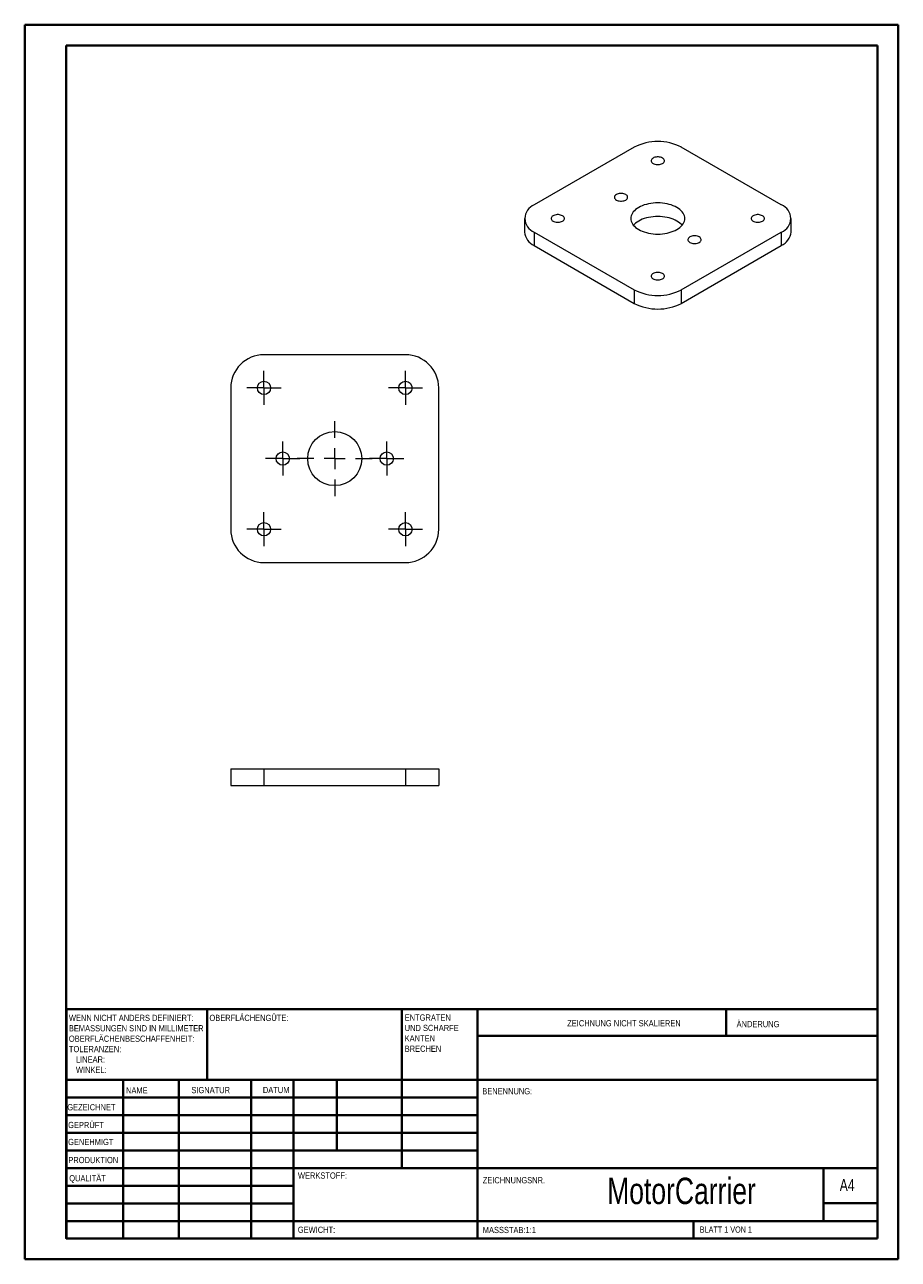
# Model space of a CAD drawing. Header units: millimetres. Extents: x 0 to 210, y 0 to 297.
import ezdxf

# ---------------------------------------------------------------- set-up
doc = ezdxf.new("R2010")
doc.units = ezdxf.units.MM
doc.styles.add('SLDTEXTSTYLE0', font='TXT', dxfattribs={"width": 0.75})
doc.styles.add('SLDTEXTSTYLE1', font='TXT', dxfattribs={"width": 0.692308})

# ---------------------------------------------------------------- blocks, each defined once
blk = doc.blocks.new('SW_NOTE_0')
at = {"color": 0, "linetype": 'Continuous', "lineweight": 0, "char_height": 1.5, "attachment_point": 1, "style": 'SLDTEXTSTYLE0'}
for s, insert in [('ENTGRATEN', (0, 1.93)), ('UND SCHARFE', (0, -0.57)), ('KANTEN', (0, -3.07)), ('BRECHEN', (0, -5.57))]:
    blk.add_mtext(s, dxfattribs=dict(at, insert=insert))
blk = doc.blocks.new('SW_NOTE_1')
at = {"color": 0, "linetype": 'Continuous', "lineweight": 0, "char_height": 1.5, "attachment_point": 1, "style": 'SLDTEXTSTYLE0'}
for s, insert in [('WENN NICHT ANDERS DEFINIERT:', (0, 1.93)), ('OBERFLÄCHENBESCHAFFENHEIT:', (0, -3.07)), ('BEMASSUNGEN SIND IN MILLIMETER', (0, -0.57)), ('TOLERANZEN:', (0, -5.57)), ('LINEAR:', (1.69, -8.07)), ('WINKEL:', (1.69, -10.57))]:
    blk.add_mtext(s, dxfattribs=dict(at, insert=insert))
blk = doc.blocks.new('SW_CENTERMARKSYMBOL_0')
at = {"color": 0, "linetype": 'Continuous', "lineweight": 0}
for p, q in [((0, 2.5), (0, 4.1)), ((-2.5, 0), (-4.1, 0)), ((0, 0), (-2.5, 0)), ((0, 0), (0, 2.5)), ((0, 0), (0, -2.5)), ((0, 0), (2.5, 0)), ((2.5, 0), (4.1, 0)), ((0, -2.5), (0, -4.1))]:
    blk.add_line(p, q, dxfattribs=at)
blk = doc.blocks.new('SW_CENTERMARKSYMBOL_1')
at = {"color": 0, "linetype": 'Continuous', "lineweight": 0}
for p, q in [((0, 2.5), (0, 4.1)), ((-2.5, 0), (-4.1, 0)), ((0, 0), (-2.5, 0)), ((0, 0), (0, 2.5)), ((0, 0), (0, -2.5)), ((0, 0), (2.5, 0)), ((2.5, 0), (4.1, 0)), ((0, -2.5), (0, -4.1))]:
    blk.add_line(p, q, dxfattribs=at)
blk = doc.blocks.new('SW_CENTERMARKSYMBOL_2')
at = {"color": 0, "linetype": 'Continuous', "lineweight": 0}
for p, q in [((0, 2.5), (0, 4.1)), ((-2.5, 0), (-4.1, 0)), ((0, 0), (-2.5, 0)), ((0, 0), (0, 2.5)), ((0, 0), (0, -2.5)), ((0, 0), (2.5, 0)), ((2.5, 0), (4.1, 0)), ((0, -2.5), (0, -4.1))]:
    blk.add_line(p, q, dxfattribs=at)
blk = doc.blocks.new('SW_CENTERMARKSYMBOL_3')
at = {"color": 0, "linetype": 'Continuous', "lineweight": 0}
for p, q in [((0, 2.5), (0, 4.1)), ((-2.5, 0), (-4.1, 0)), ((0, 0), (-2.5, 0)), ((0, 0), (0, 2.5)), ((0, 0), (0, -2.5)), ((0, 0), (2.5, 0)), ((2.5, 0), (4.1, 0)), ((0, -2.5), (0, -4.1))]:
    blk.add_line(p, q, dxfattribs=at)
blk = doc.blocks.new('SW_CENTERMARKSYMBOL_4')
at = {"color": 0, "linetype": 'Continuous', "lineweight": 0}
for p, q in [((0, 5), (0, 9)), ((-5, 0), (-9, 0)), ((0, 0), (-2.5, 0)), ((0, 0), (0, 2.5)), ((0, 0), (0, -2.5)), ((0, 0), (2.5, 0)), ((5, 0), (9, 0)), ((0, -5), (0, -9))]:
    blk.add_line(p, q, dxfattribs=at)
blk = doc.blocks.new('SW_CENTERMARKSYMBOL_5')
at = {"color": 0, "linetype": 'Continuous', "lineweight": 0}
for p, q in [((0, 2.5), (0, 4.1)), ((-2.5, 0), (-4.1, 0)), ((0, 0), (-2.5, 0)), ((0, 0), (0, 2.5)), ((0, 0), (0, -2.5)), ((0, 0), (2.5, 0)), ((2.5, 0), (4.1, 0)), ((0, -2.5), (0, -4.1))]:
    blk.add_line(p, q, dxfattribs=at)
blk = doc.blocks.new('SW_CENTERMARKSYMBOL_6')
at = {"color": 0, "linetype": 'Continuous', "lineweight": 0}
for p, q in [((0, 2.5), (0, 4.1)), ((-2.5, 0), (-4.1, 0)), ((0, 0), (-2.5, 0)), ((0, 0), (0, 2.5)), ((0, 0), (0, -2.5)), ((0, 0), (2.5, 0)), ((2.5, 0), (4.1, 0)), ((0, -2.5), (0, -4.1))]:
    blk.add_line(p, q, dxfattribs=at)

msp = doc.modelspace()

# ---------------------------------------------------------------- linework, layer by layer
at = {"color": 7, "linetype": 'Continuous', "lineweight": 40}
for p, q in [((0.08, 0.21), (0.08, 297.21)), ((0.08, 297.21), (210.08, 297.21)), ((210.08, 0.21), (210.08, 297.21)), ((210.08, 292.21), (210.08, 297.21)), ((10.08, 292.21), (205.08, 292.21)), ((10.08, 5.21), (10.08, 292.21)), ((205.08, 5.21), (205.08, 292.21)), ((10.11, 60.37), (205.08, 60.37)), ((10.11, 60.37), (10.11, 5.12)), ((43.91, 43.37), (43.91, 60.37)), ((90.71, 60.37), (90.71, 22.12)), ((108.91, 60.37), (108.91, 5.12)), ((168.68, 54.09), (168.68, 60.46)), ((205.08, 54), (108.91, 54)), ((205.08, 43.37), (10.11, 43.37)), ((23.71, 43.37), (23.71, 5.12)), ((37.1, 43.37), (37.1, 5.12)), ((54.51, 43.37), (54.51, 5.12)), ((64.71, 5.12), (64.71, 43.37)), ((75.11, 26.37), (75.11, 43.37)), ((108.91, 39.12), (10.11, 39.12)), ((108.91, 34.87), (10.11, 34.87)), ((108.91, 30.62), (10.11, 30.62)), ((108.91, 26.37), (10.11, 26.37)), ((64.71, 22.12), (10.11, 22.12)), ((64.71, 22.12), (205.08, 22.12)), ((192.08, 9.46), (192.08, 22.21)), ((64.71, 17.87), (10.11, 17.87)), ((64.71, 13.62), (10.11, 13.62)), ((205.08, 13.71), (192.08, 13.71)), ((10.11, 9.37), (205.08, 9.37)), ((160.88, 5.21), (160.88, 9.46)), ((10.08, 5.21), (205.08, 5.21)), ((205.08, 5.21), (180.99, 5.21)), ((0.08, 0.21), (210.08, 0.21))]:
    msp.add_line(p, q, dxfattribs=at)
at = {"color": 7, "linetype": 'Continuous', "lineweight": 15}
for p, q in [((146.61, 267.74), (122.57, 253.86)), ((181.96, 253.86), (157.92, 267.74)), ((120.22, 250.6), (120.22, 247.33)), ((184.31, 247.33), (184.31, 250.6)), ((122.57, 247.33), (146.61, 233.45)), ((122.57, 247.33), (122.57, 244.06)), ((157.92, 233.45), (181.96, 247.33)), ((181.96, 247.33), (181.96, 244.06)), ((122.57, 244.06), (146.61, 230.18)), ((157.92, 230.18), (181.96, 244.06)), ((146.61, 233.45), (146.61, 230.18)), ((157.92, 233.45), (157.92, 230.18)), ((91.6, 217.83), (57.6, 217.83)), ((49.6, 209.83), (49.6, 175.83)), ((99.6, 175.83), (99.6, 209.83)), ((57.6, 167.83), (91.6, 167.83)), ((49.6, 118.22), (49.6, 114.22)), ((49.6, 118.22), (57.6, 118.22)), ((57.6, 118.22), (57.6, 114.22)), ((57.6, 118.22), (91.6, 118.22)), ((91.6, 118.22), (91.6, 114.22)), ((91.6, 118.22), (99.6, 118.22)), ((99.6, 118.22), (99.6, 114.22)), ((49.6, 114.22), (57.6, 114.22)), ((57.6, 114.22), (91.6, 114.22)), ((91.6, 114.22), (99.6, 114.22))]:
    msp.add_line(p, q, dxfattribs=at)
at = {"color": 7, "linetype": 'Continuous', "lineweight": 15, "flags": 128}
for points in [[(151.13, 263.82), (151.35, 263.72), (151.59, 263.64), (151.85, 263.58), (152.13, 263.55), (152.41, 263.55), (152.68, 263.58), (152.94, 263.64), (153.18, 263.72), (153.4, 263.82), (153.58, 263.94), (153.72, 264.08), (153.81, 264.24), (153.86, 264.39), (153.86, 264.55), (153.81, 264.71), (153.72, 264.86), (153.58, 265), (153.4, 265.13), (153.18, 265.23), (152.94, 265.31), (152.68, 265.37), (152.41, 265.39), (152.13, 265.39), (151.85, 265.37), (151.59, 265.31), (151.35, 265.23), (151.13, 265.13), (150.96, 265), (150.82, 264.86), (150.72, 264.71), (150.67, 264.55), (150.67, 264.39), (150.72, 264.24), (150.82, 264.08), (150.96, 263.94), (151.13, 263.82)], [(142.3, 255.04), (142.51, 254.94), (142.75, 254.86), (143.01, 254.81), (143.29, 254.78), (143.57, 254.78), (143.84, 254.81), (144.1, 254.86), (144.34, 254.94), (144.56, 255.04), (144.74, 255.17), (144.88, 255.31), (144.97, 255.46), (145.02, 255.62), (145.02, 255.78), (144.97, 255.94), (144.88, 256.09), (144.74, 256.23), (144.56, 256.35), (144.34, 256.45), (144.1, 256.54), (143.84, 256.59), (143.57, 256.62), (143.29, 256.62), (143.01, 256.59), (142.75, 256.54), (142.51, 256.45), (142.3, 256.35), (142.12, 256.23), (141.98, 256.09), (141.88, 255.94), (141.83, 255.78), (141.83, 255.62), (141.88, 255.46), (141.98, 255.31), (142.12, 255.17), (142.3, 255.04)], [(147.67, 247.94), (148.09, 247.72), (148.54, 247.52), (149.02, 247.35), (149.52, 247.19), (150.04, 247.07), (150.58, 246.97), (151.14, 246.9), (151.7, 246.86), (152.27, 246.84), (152.83, 246.86), (153.39, 246.9), (153.95, 246.97), (154.49, 247.07), (155.01, 247.19), (155.52, 247.35), (155.99, 247.52), (156.44, 247.72), (156.86, 247.94), (157.25, 248.18), (157.59, 248.44), (157.9, 248.72), (158.16, 249.01), (158.37, 249.31), (158.54, 249.62), (158.67, 249.94), (158.74, 250.27), (158.77, 250.6), (158.74, 250.92), (158.67, 251.25), (158.54, 251.57), (158.37, 251.88), (158.16, 252.18), (157.9, 252.47), (157.59, 252.75), (157.25, 253.01), (156.86, 253.25), (156.44, 253.47), (155.99, 253.67), (155.52, 253.85), (155.01, 254), (154.49, 254.12), (153.95, 254.22), (153.39, 254.29), (152.83, 254.33), (152.27, 254.35), (151.7, 254.33), (151.14, 254.29), (150.58, 254.22), (150.04, 254.12), (149.52, 254), (149.02, 253.85), (148.54, 253.67), (148.09, 253.47), (147.67, 253.25), (147.29, 253.01), (146.94, 252.75), (146.64, 252.47), (146.37, 252.18), (146.16, 251.88), (145.99, 251.57), (145.86, 251.25), (145.79, 250.92), (145.77, 250.6), (145.79, 250.27), (145.86, 249.94), (145.99, 249.62), (146.16, 249.31), (146.37, 249.01), (146.64, 248.72), (146.94, 248.44), (147.29, 248.18), (147.67, 247.94)], [(129.36, 251.25), (129.14, 251.35), (128.9, 251.43), (128.64, 251.49), (128.36, 251.52), (128.08, 251.52), (127.81, 251.49), (127.55, 251.43), (127.31, 251.35), (127.09, 251.25), (126.91, 251.13), (126.77, 250.99), (126.68, 250.83), (126.63, 250.68), (126.63, 250.51), (126.68, 250.36), (126.77, 250.21), (126.91, 250.07), (127.09, 249.94), (127.31, 249.84), (127.55, 249.76), (127.81, 249.7), (128.08, 249.68), (128.36, 249.68), (128.64, 249.7), (128.9, 249.76), (129.14, 249.84), (129.36, 249.94), (129.54, 250.07), (129.67, 250.21), (129.77, 250.36), (129.82, 250.51), (129.82, 250.68), (129.77, 250.83), (129.67, 250.99), (129.54, 251.13), (129.36, 251.25)], [(158.12, 248.96), (157.9, 249.21), (157.59, 249.48), (157.25, 249.74), (156.86, 249.98), (156.44, 250.2), (155.99, 250.4), (155.52, 250.58), (155.01, 250.73), (154.49, 250.86), (153.95, 250.95), (153.39, 251.02), (152.83, 251.07), (152.27, 251.08), (151.7, 251.07), (151.14, 251.02), (150.58, 250.95), (150.04, 250.86), (149.52, 250.73), (149.02, 250.58), (148.54, 250.4), (148.09, 250.2), (147.67, 249.98), (147.29, 249.74), (146.94, 249.48), (146.64, 249.21), (146.41, 248.96)], [(177.44, 251.25), (177.23, 251.35), (176.98, 251.43), (176.72, 251.49), (176.45, 251.52), (176.17, 251.52), (175.89, 251.49), (175.63, 251.43), (175.39, 251.35), (175.18, 251.25), (175, 251.13), (174.86, 250.99), (174.76, 250.83), (174.71, 250.68), (174.71, 250.51), (174.76, 250.36), (174.86, 250.21), (175, 250.07), (175.18, 249.94), (175.39, 249.84), (175.63, 249.76), (175.89, 249.7), (176.17, 249.68), (176.45, 249.68), (176.72, 249.7), (176.98, 249.76), (177.23, 249.84), (177.44, 249.94), (177.62, 250.07), (177.76, 250.21), (177.85, 250.36), (177.9, 250.51), (177.9, 250.68), (177.85, 250.83), (177.76, 250.99), (177.62, 251.13), (177.44, 251.25)], [(162.24, 246.15), (162.02, 246.25), (161.78, 246.33), (161.52, 246.39), (161.24, 246.41), (160.97, 246.41), (160.69, 246.39), (160.43, 246.33), (160.19, 246.25), (159.97, 246.15), (159.79, 246.02), (159.65, 245.88), (159.56, 245.73), (159.51, 245.57), (159.51, 245.41), (159.56, 245.25), (159.65, 245.1), (159.79, 244.96), (159.97, 244.84), (160.19, 244.74), (160.43, 244.66), (160.69, 244.6), (160.97, 244.57), (161.24, 244.57), (161.52, 244.6), (161.78, 244.66), (162.02, 244.74), (162.24, 244.84), (162.42, 244.96), (162.55, 245.1), (162.65, 245.25), (162.7, 245.41), (162.7, 245.57), (162.65, 245.73), (162.55, 245.88), (162.42, 246.02), (162.24, 246.15)], [(151.13, 236.06), (151.35, 235.96), (151.59, 235.88), (151.85, 235.82), (152.13, 235.8), (152.41, 235.8), (152.68, 235.82), (152.94, 235.88), (153.18, 235.96), (153.4, 236.06), (153.58, 236.19), (153.72, 236.33), (153.81, 236.48), (153.86, 236.64), (153.86, 236.8), (153.81, 236.96), (153.72, 237.11), (153.58, 237.25), (153.4, 237.37), (153.18, 237.47), (152.94, 237.55), (152.68, 237.61), (152.41, 237.64), (152.13, 237.64), (151.85, 237.61), (151.59, 237.55), (151.35, 237.47), (151.13, 237.37), (150.96, 237.25), (150.82, 237.11), (150.72, 236.96), (150.67, 236.8), (150.67, 236.64), (150.72, 236.48), (150.82, 236.33), (150.96, 236.19), (151.13, 236.06)]]:
    msp.add_lwpolyline(points, dxfattribs=at)
at = {"color": 7, "linetype": 'Continuous', "lineweight": 15}
for centre, radius in [((57.6, 209.83), 1.6), ((91.6, 209.83), 1.6), ((74.6, 192.83), 6.5), ((62.1, 192.83), 1.6), ((87.1, 192.83), 1.6), ((57.6, 175.83), 1.6), ((91.6, 175.83), 1.6)]:
    msp.add_circle(centre, radius, dxfattribs=at)
for centre, radius, start, end in [((152.27, 256.82), 12.3, 62.6097, 117.3903), ((123.81, 250.6), 3.49, 110.7834, 249.2166), ((180.73, 250.6), 3.49, 290.7834, 69.2166), ((124.24, 247.74), 4.03, 185.7801, 245.54), ((180.29, 247.74), 4.03, 294.46, 354.2199), ((152.27, 244.37), 12.3, 242.6097, 297.3903), ((152.27, 241.1), 12.3, 242.6097, 297.3903), ((57.6, 209.83), 8, 90, 180), ((91.6, 209.83), 8, 0, 90), ((57.6, 175.83), 8, 180, 270), ((91.6, 175.83), 8, 270, 0)]:
    msp.add_arc(centre, radius, start, end, dxfattribs=at)

# ---------------------------------------------------------------- block references
at = {"color": 7, "linetype": 'Continuous', "lineweight": 0}
for name, p in [('SW_CENTERMARKSYMBOL_3', (57.6, 209.83)), ('SW_CENTERMARKSYMBOL_2', (91.6, 209.83)), ('SW_CENTERMARKSYMBOL_4', (74.6, 192.83)), ('SW_CENTERMARKSYMBOL_5', (62.1, 192.83)), ('SW_CENTERMARKSYMBOL_6', (87.1, 192.83)), ('SW_CENTERMARKSYMBOL_0', (57.6, 175.83)), ('SW_CENTERMARKSYMBOL_1', (91.6, 175.83)), ('SW_NOTE_1', (10.7, 57.11)), ('SW_NOTE_0', (91.42, 57.19))]:
    msp.add_blockref(name, p, dxfattribs=at)

# ---------------------------------------------------------------- texts
for s, insert, char_height, attachment_point, style in [('OBERFLÄCHENGÜTE:', (44.48, 59.04), 1.5, 1, 'SLDTEXTSTYLE0'), ('ZEICHNUNG NICHT SKALIEREN', (130.49, 57.75), 1.5, 1, 'SLDTEXTSTYLE0'), ('ÄNDERUNG', (171.21, 57.55), 1.5, 1, 'SLDTEXTSTYLE0'), ('NAME', (24.43, 41.62), 1.5, 1, 'SLDTEXTSTYLE0'), ('SIGNATUR', (40.14, 41.68), 1.5, 1, 'SLDTEXTSTYLE0'), ('DATUM', (57.33, 41.7), 1.5, 1, 'SLDTEXTSTYLE0'), ('BENENNUNG:', (110.07, 41.4), 1.5, 1, 'SLDTEXTSTYLE0'), ('GEZEICHNET', (10.32, 37.55), 1.5, 1, 'SLDTEXTSTYLE0'), ('GEPRÜFT', (10.52, 33.28), 1.5, 1, 'SLDTEXTSTYLE0'), ('GENEHMIGT', (10.51, 29.19), 1.5, 1, 'SLDTEXTSTYLE0'), ('PRODUKTION', (10.57, 24.85), 1.5, 1, 'SLDTEXTSTYLE0'), ('QUALITÄT', (10.78, 20.47), 1.5, 1, 'SLDTEXTSTYLE0'), ('WERKSTOFF:', (65.76, 21.11), 1.5, 1, 'SLDTEXTSTYLE0'), ('ZEICHNUNGSNR.', (110.18, 19.99), 1.5, 1, 'SLDTEXTSTYLE0'), ('MotorCarrier', (157.97, 19.85), 6.35, 2, 'SLDTEXTSTYLE0'), ('A4', (196, 19.52), 2.91, 1, 'SLDTEXTSTYLE0'), ('GEWICHT:', (65.73, 8.07), 1.499, 1, 'SLDTEXTSTYLE0'), ('MASSSTAB:1:1', (110.18, 8.02), 1.5, 1, 'SLDTEXTSTYLE0'), ('BLATT 1 VON 1', (162.36, 8.11), 1.5, 1, 'SLDTEXTSTYLE1')]:
    msp.add_mtext(s, dxfattribs=dict(at, insert=insert, char_height=char_height, attachment_point=attachment_point, style=style))

doc.saveas('drawing.dxf')
